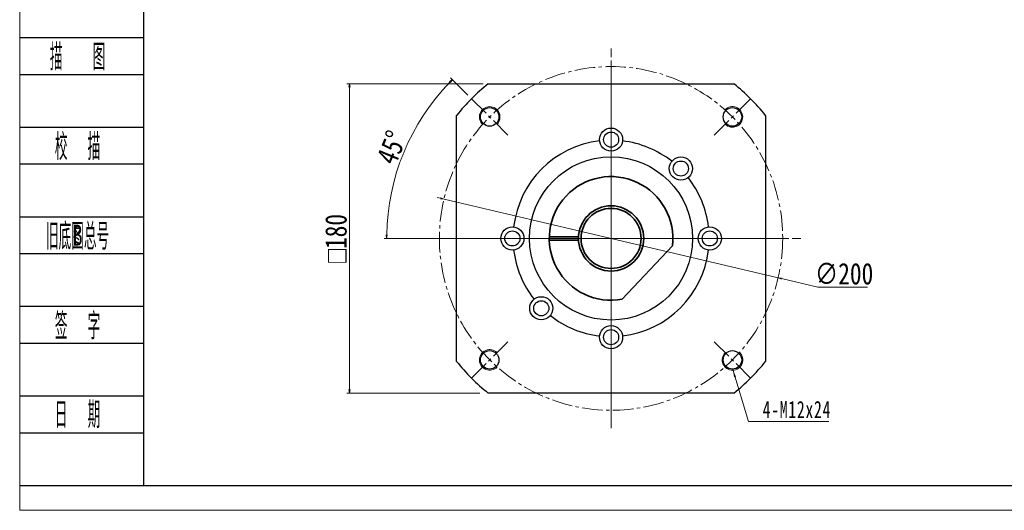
# Model space of a CAD drawing. Header units: millimetres. Extents: x -42 to 1175, y 18 to 874.
# Tile 1 of 3: x -36 to 538, y 18 to 304. Entities that reach past the tile are written whole.
import ezdxf
from ezdxf.enums import TextEntityAlignment as Align

# ---------------------------------------------------------------- set-up
doc = ezdxf.new("R2010")
doc.units = ezdxf.units.MM
doc.linetypes.add('点画线', pattern=[18, 12, -2, 2, -2])
doc.layers.add('2细线层', color=4, linetype='Continuous')
doc.layers.add('6文字层', color=3, linetype='Continuous')
for name, color, linetype, lineweight in [('中心线层', 1, '点画线', 18), ('图框_外框线', 7, 'Continuous', 18), ('尺寸线层', 3, 'Continuous', 18), ('粗实线层', 7, 'Continuous', 35), ('细实线层', 7, 'Continuous', 18)]:
    doc.layers.add(name, color=color, linetype=linetype, lineweight=lineweight)
doc.styles.add('PC_TEXTSTYLE', font='ISOCP.SHX', dxfattribs={"width": 0.707, "bigfont": 'GBCBIG.SHX'})
doc.styles.get("Standard").update_dxf_attribs({"font": 'SimSun.ttf'})
doc.styles.add('宋体', font='SimSun.ttf', dxfattribs={"width": 0.8})
doc.styles.add('标准', font='txt', dxfattribs={"width": 0.667})
doc.dimstyles.new('A水平标注$0', dxfattribs={"dimtxt": 3.5, "dimasz": 2, "dimexe": 1.5, "dimexo": 3, "dimgap": 1.1, "dimtad": 1, "dimtoh": 1, "dimdec": 4, "dimdsep": 46, "dimtxsty": '宋体', "dimblk": 'OPEN', "dimcen": 3, "dimclrd": 3, "dimclre": 3, "dimclrt": 6, "dimadec": 0, "dimazin": 0, "dimtm": 1e-09, "dimtfac": 1, "dimtdec": 4, "dimtix": 1, "dimtmove": 0, "dimatfit": 3, "dimldrblk": 'OPEN', "dimfxl": 0, "dimlwd": 13, "dimlwe": 13, "dimarcsym": 0})

# ---------------------------------------------------------------- blocks, each defined once
blk = doc.blocks.new('_Open')
at = {"color": 0, "linetype": 'ByBlock', "lineweight": -2}
for p, q in [((-1, 0.17), (0, 0)), ((-1, -0.17), (0, 0)), ((0, 0), (-1, 0))]:
    blk.add_line(p, q, dxfattribs=at)
blk = doc.blocks.new('*D30')
at = {"layer": 'Defpoints', "color": 0, "transparency": 16777216}
for p in [(236.89, 266.26), (156.08, 86.26), (235.06, 86.26)]:
    blk.add_point(p, dxfattribs=at)
at = {"layer": '尺寸线层', "color": 3, "lineweight": 13, "transparency": 16777216}
for p, q in [((233.89, 266.26), (154.58, 266.26)), ((156.08, 264.26), (156.08, 88.26)), ((232.06, 86.26), (154.58, 86.26))]:
    blk.add_line(p, q, dxfattribs=at)
at = {"layer": '尺寸线层', "color": 3, "lineweight": 13, "transparency": 16777216, "xscale": 2, "yscale": 2, "zscale": 2}
for p, rotation in [((156.08, 266.26), 90), ((156.08, 86.26), 270)]:
    blk.add_blockref('_Open', p, dxfattribs=dict(at, rotation=rotation))
at = {"layer": '尺寸线层', "color": 6, "transparency": 16777216, "insert": (148.26, 176.26), "char_height": 12.5, "attachment_point": 5, "rotation": 90, "style": '宋体', "bg_fill": 3, "box_fill_scale": 1.1, "bg_fill_color": 257, "bg_fill_transparency": 0}
blk.add_mtext('{\\famgdt|b0|i0|c0|p0;o}{180}', dxfattribs=at)
blk = doc.blocks.new('*X7')
at = {"layer": '尺寸线层', "linetype": 'Continuous'}
blk.add_hatch(color=0, dxfattribs=at).paths.add_polyline_path([(-12.38, 30.25), (-10.53, 26.1), (-11.61, 25.78)], flags=0)
at = {"layer": '尺寸线层', "color": 0, "linetype": 'Continuous'}
blk.add_line((-12.38, 30.25), (-3.23, 0), dxfattribs=at)
at = {"layer": '尺寸线层', "color": 0}
for p, q in [((-3.23, 0), (0, 0)), ((0, 0), (43.64, 0)), ((0, 0), (0, 0))]:
    blk.add_line(p, q, dxfattribs=at)
at = {"layer": '尺寸线层', "color": 0, "insert": (5, 2), "char_height": 10, "width": 77.271, "attachment_point": 7, "line_spacing_factor": 1.15057, "style": '标准'}
blk.add_mtext('\\T1.1;4-M12x24', dxfattribs=at)
blk = doc.blocks.new('*D31')
at = {"layer": 'Defpoints', "color": 0, "transparency": 16777216}
for p in [(211.14, 199.18), (405.81, 153.34)]:
    blk.add_point(p, dxfattribs=at)
at = {"layer": '尺寸线层', "color": 3, "lineweight": 13, "transparency": 16777216}
for p, q in [((209.19, 199.63), (207.24, 200.09)), ((211.14, 199.18), (405.81, 153.34)), ((429, 147.88), (407.76, 152.88)), ((457.93, 147.88), (429, 147.88))]:
    blk.add_line(p, q, dxfattribs=at)
at = {"layer": '尺寸线层', "color": 3, "lineweight": 13, "transparency": 16777216, "xscale": 2, "yscale": 2, "zscale": 2}
for p, rotation in [((211.14, 199.18), 346.7506677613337), ((405.81, 153.34), 166.7506677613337)]:
    blk.add_blockref('_Open', p, dxfattribs=dict(at, rotation=rotation))
at = {"layer": '尺寸线层', "color": 6, "transparency": 16777216, "insert": (444.22, 155.63), "char_height": 12.5, "attachment_point": 5, "style": '宋体'}
blk.add_mtext('∅200', dxfattribs=at)
blk = doc.blocks.new('*D32')
at = {"layer": 'Defpoints', "color": 0, "transparency": 16777216}
for p in [(227.16, 257.57), (248.58, 236.15), (205.48, 176.26), (411.48, 176.26)]:
    blk.add_point(p, dxfattribs=at)
at = {"layer": '尺寸线层', "color": 3, "lineweight": 13, "transparency": 16777216}
for p, q in [((225.04, 259.7), (214.96, 269.77)), ((202.48, 176.26), (176.23, 176.26))]:
    blk.add_line(p, q, dxfattribs=at)
blk.add_arc((308.48, 176.26), 130.75, 135.87643, 179.12357, dxfattribs=at)
at = {"layer": '尺寸线层', "color": 3, "lineweight": 13, "transparency": 16777216, "xscale": 2, "yscale": 2, "zscale": 2}
for p, rotation in [((216.02, 268.71), 45.43821443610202), ((177.73, 176.26), 269.5617850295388)]:
    blk.add_blockref('_Open', p, dxfattribs=dict(at, rotation=rotation))
at = {"layer": '尺寸线层', "color": 6, "transparency": 16777216, "insert": (180.71, 229.18), "char_height": 12.5, "attachment_point": 5, "rotation": 67.5, "style": '宋体', "bg_fill": 3, "box_fill_scale": 1.1, "bg_fill_color": 257, "bg_fill_transparency": 0}
blk.add_mtext('45%%d', dxfattribs=at)
at = {"layer": 'Defpoints', "color": 0, "transparency": 16777216}
blk.add_point((187.68, 226.29), dxfattribs=at)

msp = doc.modelspace()

# ---------------------------------------------------------------- linework, layer by layer
msp.add_lwpolyline([(398.47586, 247.84577), (398.47586, 104.66757)])
for centre, radius in [((379.18654, 246.96735), 5.4), ((308.47586, 233.75667), 6.75), ((308.47586, 233.75667), 4.4), ((308.47586, 176.25667), 47.5), ((349.1345, 216.91531), 6.75), ((349.1345, 216.91531), 4.4), ((250.97586, 176.25667), 6.75), ((250.97586, 176.25667), 4.4), ((365.97586, 176.25667), 6.75), ((365.97586, 176.25667), 4.4), ((267.81722, 135.59803), 6.75), ((267.81722, 135.59803), 4.4), ((308.47586, 118.75667), 6.75), ((308.47586, 118.75667), 4.4), ((379.18654, 105.54599), 5.4)]:
    msp.add_circle(centre, radius)
for radius, start, end in [(115, 38.49994937, 51.50004956), (57.15, 96.74140308, 173.25859692), (57.15, 51.74140308, 83.25859692), (57.15, 6.74140308, 38.25859692), (57.15, 186.74140308, 218.25859692), (57.15, 276.74140308, 353.25859692), (57.15, 231.74140308, 263.25859692), (115, 308.49994937, 321.50004959)]:
    msp.add_arc((308.47586, 176.25667), radius, start, end)
at = {"layer": '2细线层'}
for p, q in [((-35.83632, 293.20767), (35.98875, 293.20767)), ((-35.83632, 271.73219), (35.98875, 271.73219)), ((-35.83632, 241.05293), (35.98875, 241.05293)), ((-35.83632, 219.57745), (35.98875, 219.57745)), ((-35.83632, 188.89819), (35.98875, 188.89819)), ((-35.83632, 167.42271), (35.98875, 167.42271)), ((-35.83632, 136.74345), (35.98875, 136.74345)), ((-35.83632, 115.26797), (35.98875, 115.26797)), ((-35.83632, 84.58871), (35.98875, 84.58871)), ((-35.83632, 63.11323), (35.98875, 63.11323)), ((-35.83632, 32.43397), (35.98875, 32.43397))]:
    msp.add_line(p, q, dxfattribs=at)
at = {"layer": '中心线层'}
for p, q in [((308.47586, 65.75667), (308.47586, 286.75667)), ((308.47586, 73.25667), (308.47586, 279.25667)), ((389.79314, 257.57395), (368.36845, 236.14926)), ((197.97586, 176.25667), (418.97586, 176.25667)), ((389.79314, 94.93939), (368.36845, 116.36409))]:
    msp.add_line(p, q, dxfattribs=at)
at = {"layer": '图框_外框线', "color": 3}
msp.add_lwpolyline([(-36.07125, 18.02197), (1174.53671, 18.02197), (1174.53671, 874.09474), (-36.07125, 874.09474)], close=True, dxfattribs=at)
at = {"layer": '图框_外框线', "color": 3, "lineweight": 25}
msp.add_lwpolyline([(35.98875, 32.43397), (1160.12471, 32.43397), (1160.12471, 859.68274), (35.98875, 859.68274)], close=True, dxfattribs=at)
at = {"layer": '粗实线层'}
msp.add_line((344.21425, 171.92453), (315.02774, 140.8579), dxfattribs=at)
msp.add_circle((308.47586, 176.25667), 19, dxfattribs=at)
msp.add_arc((308.47586, 176.25667), 36, 353.08843421, 280.48607126, dxfattribs=at)
at = {"layer": '细实线层'}
for centre, start, end in [((379.18654, 246.96735), 224.99999947, 136.71913079), ((379.18654, 105.54599), 134.99999947, 46.71913079)]:
    msp.add_arc(centre, 6, start, end, dxfattribs=at)

# ---------------------------------------------------------------- block references
at = {"layer": '尺寸线层'}
msp.add_blockref('*X7', (391.77839, 69.6842), dxfattribs=at)

# ---------------------------------------------------------------- texts
at = {"layer": '6文字层', "color": 3, "style": 'PC_TEXTSTYLE'}
for s, width, p in [('描   图', 0.6667, (-2.36033, 282.46993)), ('校  描', 0.667, (-2.36033, 230.31519)), ('旧底图总号', 0.667, (-2.36033, 178.16045)), ('签  字', 0.667, (-2.36033, 126.00571)), ('日  期', 0.667, (-2.3412, 74.15716))]:
    msp.add_text(s, height=15.33963, dxfattribs=dict(at, width=width)).set_placement(p, align=Align.MIDDLE)
at = {"layer": '6文字层', "width": 0.707}
msp.add_text('B', height=12.2717, dxfattribs=at).set_placement((-2.36033, 178.16045), align=Align.MIDDLE)

# ---------------------------------------------------------------- next in the draw order: dimensions: what is measured, and where the dimension line sits
at = {"layer": '尺寸线层'}
dim = msp.add_linear_dim(base=(156.07617, 86.25667), p1=(236.88676, 266.25667), p2=(235.06104, 86.25667), angle=270, text='{\\famgdt|b0|i0|c0|p0;o}{<>}', dimstyle='A水平标注$0', override={"dimtxt": 12.5, "dimgap": 1.5, "dimtad": 1, "dimdec": 4, "dimlfac": 1, "dimpost": '<>', "dimblk": 'Open', "dimse1": 0, "dimse2": 0, "dimsd1": 0, "dimsd2": 0, "dimtofl": 1, "dimtvp": 0.1, "dimtfill": 1, "dimtfillclr": 256}, dxfattribs=at)
dim.commit()
dim.dimension.update_dxf_attribs({"geometry": '*D30', "text_midpoint": (156.07617, 176.25667), "dimtype": 160})

# ---------------------------------------------------------------- next in the draw order: linework, layer by layer
for points in [[(236.88676, 266.25667), (380.06497, 266.25667)], [(218.47586, 104.66757), (218.47586, 247.84578)], [(380.06497, 86.25667), (236.88676, 86.25667)]]:
    msp.add_lwpolyline(points)
for centre in [(237.76519, 246.96735), (237.76518, 105.54599)]:
    msp.add_circle(centre, 5.4)
for start, end in [(128.49994937, 141.50004956), (218.49994937, 231.50004956)]:
    msp.add_arc((308.47586, 176.25667), 115, start, end)
at = {"layer": '中心线层'}
for p, q in [((227.15858, 257.57395), (248.58328, 236.14926)), ((205.47586, 176.25667), (411.47586, 176.25667)), ((227.15858, 94.93939), (248.58328, 116.36409))]:
    msp.add_line(p, q, dxfattribs=at)
msp.add_circle((308.47586, 176.25667), 100, dxfattribs=at)
at = {"layer": '细实线层'}
for centre, start, end in [((237.76519, 246.96735), 314.99999947, 226.71913079), ((237.76518, 105.54599), 44.99999947, 316.71913079)]:
    msp.add_arc(centre, 6, start, end, dxfattribs=at)

# ---------------------------------------------------------------- next in the draw order: dimensions: what is measured, and where the dimension line sits
at = {"layer": '尺寸线层'}
dim = msp.add_diameter_dim_2p(p1=(211.13767, 199.17558), p2=(405.81406, 153.33777), dimstyle='A水平标注$0', override={"dimtxt": 12.5, "dimgap": 1.5, "dimblk": 'Open', "dimtfill": 0, "dimtfillclr": 256}, dxfattribs=at)
dim.commit()
dim.dimension.update_dxf_attribs({"geometry": '*D31', "text_midpoint": (429.00009, 147.87847), "dimtype": 163})

# ---------------------------------------------------------------- next in the draw order: dimensions: what is measured, and where the dimension line sits
dim = msp.add_angular_dim_2l(base=(187.67918, 226.2923), line1=((205.47586, 176.25667), (411.47586, 176.25667)), line2=((227.15858, 257.57395), (248.58328, 236.14926)), dimstyle='A水平标注$0', override={"dimtxt": 12.5, "dimgap": 1.5, "dimblk": 'Open', "dimtfill": 1, "dimtfillclr": 256}, dxfattribs=at)
dim.commit()
dim.dimension.update_dxf_attribs({"geometry": '*D32', "text_midpoint": (180.71267, 229.17792)})

# ---------------------------------------------------------------- next in the draw order: linework, layer by layer
at = {"layer": '粗实线层'}
for p, q in [((272.47586, 177.25667), (289.5022, 177.25667)), ((272.47586, 175.25667), (289.5022, 175.25667))]:
    msp.add_line(p, q, dxfattribs=at)
msp.add_circle((308.47586, 176.25667), 17.5, dxfattribs=at)

doc.saveas('drawing.dxf')
